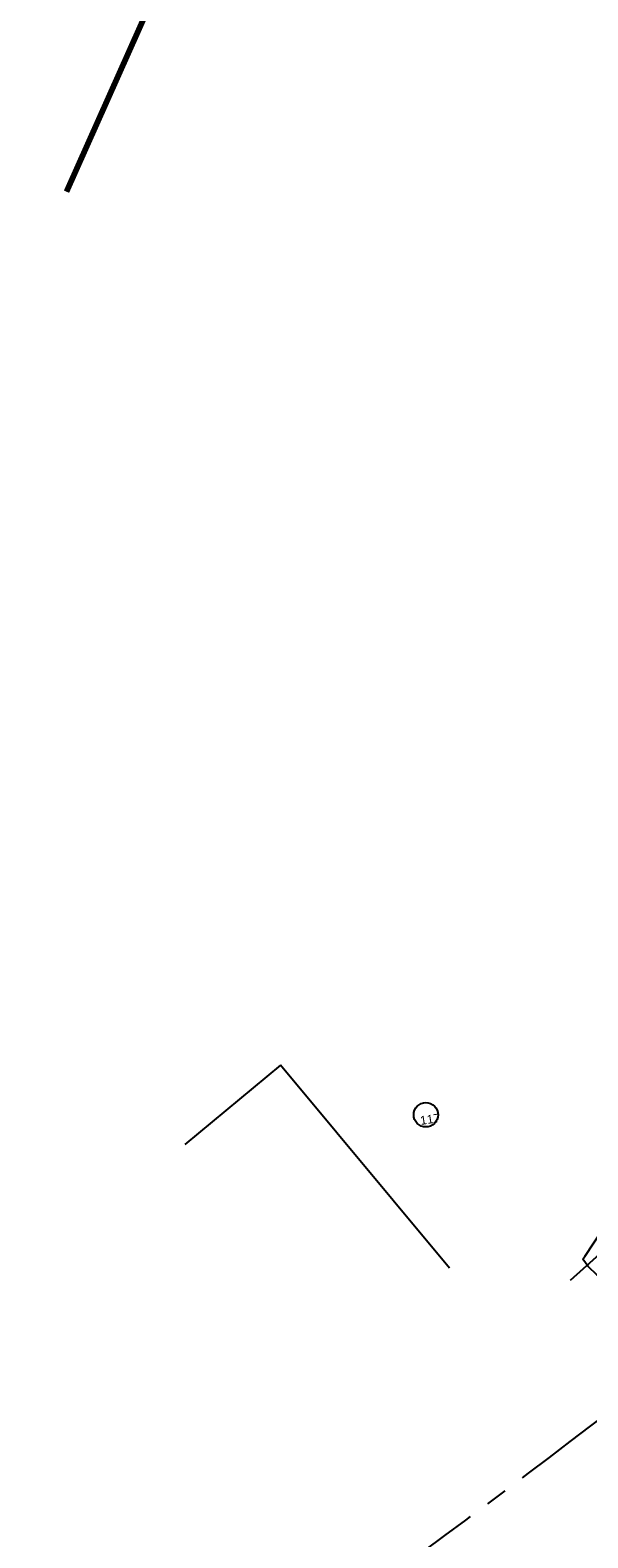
# Model space of a CAD drawing. Header units: feet. Extents: x 2087242 to 2092707, y 861919 to 865997.
# Tile 16 of 39: x 2091054 to 2091248, y 863184 to 863708. Entities that reach past the tile are written whole.
import ezdxf
from ezdxf.enums import TextEntityAlignment as Align

# ---------------------------------------------------------------- set-up
doc = ezdxf.new("R2010")
doc.units = ezdxf.units.FT
doc.header["$LTSCALE"] = 30
doc.header["$MEASUREMENT"] = 0
doc.linetypes.add('CENTER', pattern=[2, 1.25, -0.25, 0.25, -0.25])
doc.linetypes.add('DASHED', pattern=[0.75, 0.5, -0.25])
for name, color, linetype in [('C-ANNO-LEGN', 2, 'Continuous'), ('C-ANNO-MATC', 252, 'DASHED'), ('C-TOPO-MINR-ORIG', 1, 'Continuous'), ('GIS-BUILDING', 252, 'Continuous'), ('LOD', 80, 'LOD'), ('P-CL', 62, 'CENTER')]:
    doc.layers.add(name, color=color, linetype=linetype)
doc.styles.add('ARIAL', font='arial.ttf', dxfattribs={"height": 0.08})
doc.styles.get("Standard").update_dxf_attribs({"font": 'simplex.shx'})
doc.linetypes.add('LOD', pattern='A,1,-0.4,["LOD",Standard,S=0.12,R=0,X=-0.375,Y=-0.06],0', length=1.4)

msp = doc.modelspace()

# ---------------------------------------------------------------- linework, layer by layer
at = {"layer": 'C-ANNO-LEGN'}
msp.add_circle((2091191.46, 863331.34), 4.23, dxfattribs=at)
at = {"layer": 'C-ANNO-MATC', "const_width": 2, "flags": 128}
msp.add_lwpolyline([(2091066.66, 863651.87), (2091171.45, 863886.77)], dxfattribs=at)
at = {"layer": 'C-TOPO-MINR-ORIG', "linetype": 'Continuous', "lineweight": -3, "elevation": 344}
msp.add_lwpolyline([(2091241.72, 863273.9), (2091327.04, 863350.47)], dxfattribs=at)
at = {"layer": 'GIS-BUILDING'}
for p, q in [((2091140.93, 863348.58), (2091107.81, 863320.99)), ((2091199.68, 863278.03), (2091140.93, 863348.58))]:
    msp.add_line(p, q, dxfattribs=at)
at = {"layer": 'LOD', "linetype": 'LOD', "flags": 128}
msp.add_lwpolyline([(2091486.76, 863492.42), (2091489.73, 863491.52), (2091492.22, 863489.73), (2091493.83, 863487.62), (2091494.53, 863485.08), (2091494.53, 863482.58), (2091493.64, 863479.81), (2091492.08, 863477.74), (2091466.74, 863451.58), (2091441.02, 863424.07), (2091401.12, 863387.32), (2091377.85, 863366.34), (2091346.31, 863338.52), (2091331.79, 863326.19), (2091306.9, 863305.64), (2091298.25, 863298.79), (2091284.37, 863287.69), (2091283.67, 863286.38), (2091281.25, 863284.24), (2091277.76, 863282.32), (2091270.07, 863276.12), (2091266.13, 863273.82), (2091262.45, 863272.84), (2091258.31, 863272.71), (2091254.37, 863273.63), (2091250.96, 863275.6), (2091247.87, 863278.61), (2091245.96, 863281.17), (2091246.69, 863282.09), (2091258.97, 863300.8), (2091272.96, 863309.07), (2091272.43, 863323.36), (2091285.01, 863322.43), (2091316.07, 863353.1), (2091365.33, 863400.21), (2091362.48, 863403.26), (2091348.91, 863419.01), (2091369.53, 863436.79), (2091383.86, 863421.95), (2091384.46, 863421.35), (2091401.64, 863422.69)], close=True, dxfattribs=at)
at = {"layer": 'P-CL', "flags": 128}
msp.add_lwpolyline([(2088468.91, 861918.53), (2088488.63, 861932.28, -0.034581), (2088500.48, 861939.38), (2088534.56, 861956.72, 0.029421), (2088585.3, 861986.42, -0.0007), (2088592.22, 861991.03, -0.04037), (2088620.44, 862006.63), (2088639.39, 862015.18, 0.033657), (2088663.1, 862027.88, -0.002782), (2088691.16, 862045.21, 0.092902), (2088704.86, 862057.54), (2088705.49, 862058.36, -0.096114), (2088719.73, 862071.02, -0.011728), (2088841.23, 862139.22, -0.035174), (2088866.91, 862150.62), (2088890.14, 862159.03, 0.028803), (2088911.3, 862168.1, -0.00652), (2088980.94, 862201.7, 0.028803), (2089001.21, 862212.62), (2089022.24, 862225.56, -0.035174), (2089047.15, 862238.58, -0.010609), (2089163.73, 862286.47), (2089816.95, 862538.79, -0.028024), (2089842.74, 862547.13, 0.028024), (2089870.24, 862556.01), (2089887.94, 862562.85, 0.028632), (2089935.67, 862584.5), (2090000.5, 862618.51, -0.028632), (2090052.6, 862642.15), (2090546.08, 862832.76), (2090565.99, 862832.41, 0.018361), (2090753.3, 862912.67), (2090768.09, 862916.39, 0.041427), (2091164.74, 863148.63), (2091176.03, 863169.19, 0.011593), (2091291.7, 863256.88), (2091269.27, 863284.93, 0.006755), (2091326.39, 863331.7), (2091341.79, 863344.87), (2091345.87, 863348.41, 0.023243), (2091479.33, 863475.19), (2091494.51, 863491.01, 0.05935), (2091508.75, 863509.9), (2091509.7, 863511.54, -0.05935), (2091523.94, 863530.43), (2091538.63, 863545.79), (2091546.91, 863545.96), (2091557.22, 863556.9)], format="xyb", dxfattribs=at)

# ---------------------------------------------------------------- texts
at = {"layer": 'C-ANNO-LEGN', "style": 'ARIAL'}
msp.add_text('117', height=3, rotation=8.6308, dxfattribs=at).set_placement((2091192.93, 863329.82), align=Align.MIDDLE_CENTER)

doc.saveas('drawing.dxf')
